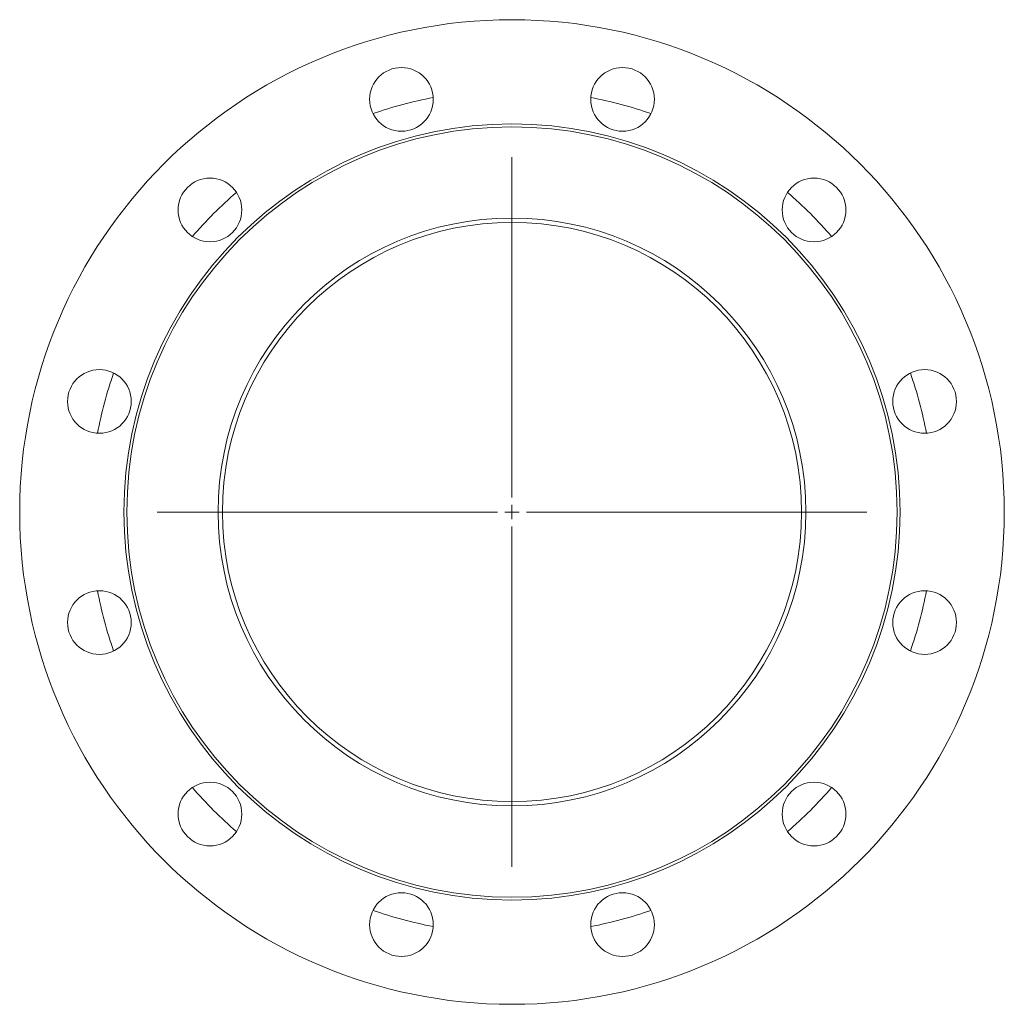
# Model space of a CAD drawing. Header units: millimetres. Extents: x 33 to 373, y -20 to 320.
import ezdxf

# ---------------------------------------------------------------- set-up
doc = ezdxf.new("R2010")
doc.units = ezdxf.units.MM

# ---------------------------------------------------------------- blocks, each defined once
blk = doc.blocks.new('SW_CENTERMARKSYMBOL_0')
at = {"color": 0, "linetype": 'Continuous', "lineweight": 0}
for p, q in [((0, 5), (0, 122.5)), ((-5, 0), (-122.5, 0)), ((0, 0), (-2.5, 0)), ((0, 0), (0, 2.5)), ((0, 0), (0, -2.5)), ((0, 0), (2.5, 0)), ((5, 0), (122.5, 0)), ((0, -5), (0, -122.5))]:
    blk.add_line(p, q, dxfattribs=at)

msp = doc.modelspace()

# ---------------------------------------------------------------- linework, layer by layer
at = {"color": 7, "linetype": 'Continuous', "lineweight": 15}
for centre, radius in [((202.59, 150.21), 170), ((164.42, 292.69), 11), ((240.77, 292.69), 11), ((202.59, 150.21), 134), ((202.59, 150.21), 133), ((98.29, 254.51), 11), ((306.89, 254.51), 11), ((202.59, 150.21), 101.5), ((202.59, 150.21), 100), ((60.12, 188.39), 11), ((345.07, 188.39), 11), ((60.12, 112.04), 11), ((345.07, 112.04), 11), ((98.29, 45.92), 11), ((306.89, 45.92), 11), ((164.42, 7.74), 11), ((240.77, 7.74), 11)]:
    msp.add_circle(centre, radius, dxfattribs=at)
for start, end in [(100.7579, 109.2421), (70.7579, 79.2421), (130.7579, 139.2421), (40.7579, 49.2421), (160.7579, 169.2421), (10.7579, 19.2421), (190.7579, 199.2421), (340.7579, 349.2421), (220.7579, 229.2421), (310.7579, 319.2421), (250.7579, 259.2421), (280.7579, 289.2421)]:
    msp.add_arc((202.59, 150.21), 145.7, start, end, dxfattribs=at)

# ---------------------------------------------------------------- block references
at = {"color": 7, "linetype": 'Continuous', "lineweight": 0}
msp.add_blockref('SW_CENTERMARKSYMBOL_0', (202.59, 150.21), dxfattribs=at)

doc.saveas('drawing.dxf')
